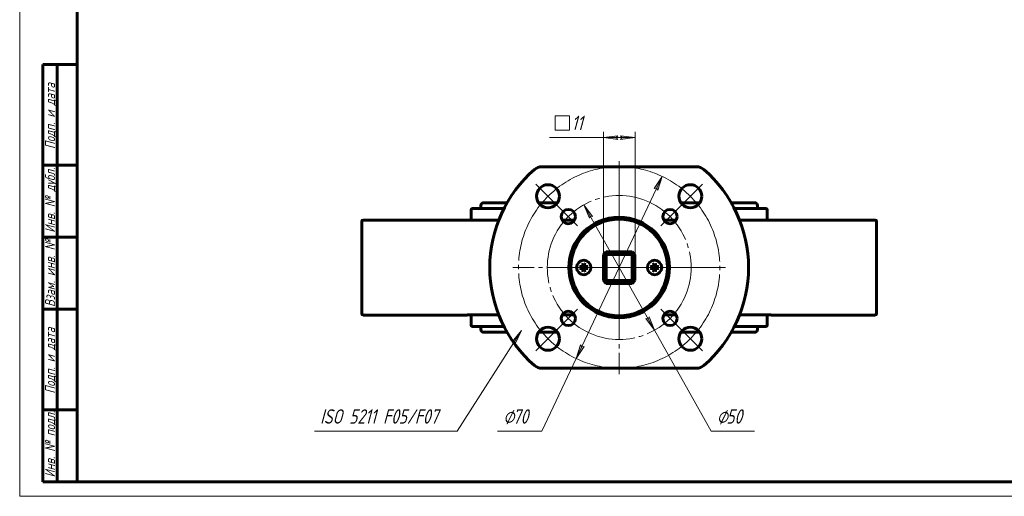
# Model space of a CAD drawing. Header units: millimetres. Extents: x 0 to 594, y 0 to 420.
# Tile 1 of 3: x 0 to 342, y 0 to 166. Entities that reach past the tile are written whole.
import ezdxf

# ---------------------------------------------------------------- set-up
doc = ezdxf.new("R2010")
doc.units = ezdxf.units.MM
for name, pattern in [('K5LT_AXLED', [29.60556, 25.10556, -1.5, 1.5, -1.5]), ('K5LT_BASIC', [0]), ('K5LT_THIN', [0])]:
    doc.linetypes.add(name, pattern=pattern)
doc.layers.add('Системный слой', color=7, linetype='Continuous')
doc.layers.add('Системный слой (1)', color=7, linetype='Continuous', true_color=0x6c6c6c)
doc.styles.add('KDIMTEXTSTYLE', font='txt', dxfattribs={"width": 0.96, "oblique": 15, "height": 5})
doc.styles.add('KTEXTSTYLE', font='txt', dxfattribs={"width": 0.96, "height": 5})
doc.dimstyles.new('KDIMSTYLE (1.00)', dxfattribs={"dimtxt": 5, "dimasz": 1, "dimexe": 2, "dimexo": 0, "dimgap": 1, "dimtad": 1, "dimtxsty": 'KDIMTEXTSTYLE', "dimsah": 1, "dimcen": 0, "dimdle": 1, "dimadec": 0, "dimazin": 0, "dimtfac": 0.667, "dimtmove": 0, "dimatfit": 3, "dimfxl": 1, "dimtvp": 1, "dimtolj": 1, "dimtzin": 0, "dimarcsym": 0})

# ---------------------------------------------------------------- blocks, each defined once
blk = doc.blocks.new('U15')
at = {"layer": 'Системный слой (1)', "color": 143, "linetype": 'K5LT_BASIC', "lineweight": 60, "true_color": 0x33acca}
for p, q in [((155.6, 95.99), (119.41, 95.99)), ((297.41, 95.99), (261.21, 95.99))]:
    blk.add_line(p, q, dxfattribs=at)
blk = doc.blocks.new('U16')
at = {"layer": 'Системный слой (1)', "color": 143, "linetype": 'K5LT_BASIC', "lineweight": 60, "true_color": 0x33acca}
for p, q in [((157.41, 58.99), (168.35, 58.99)), ((248.47, 58.99), (259.41, 58.99))]:
    blk.add_line(p, q, dxfattribs=at)
blk = doc.blocks.new('U17')
at = {"layer": 'Системный слой (1)', "color": 143, "linetype": 'K5LT_BASIC', "lineweight": 60, "true_color": 0x33acca}
for p, q in [((256.51, 100.99), (256.51, 99.99)), ((256.51, 58.99), (256.51, 57.99))]:
    blk.add_line(p, q, dxfattribs=at)
blk = doc.blocks.new('U18')
at = {"layer": 'Системный слой (1)', "color": 143, "linetype": 'K5LT_BASIC', "lineweight": 60, "true_color": 0x33acca}
for p, q in [((161.31, 56.99), (169.44, 56.99)), ((180.35, 56.99), (186.97, 56.99)), ((229.85, 56.99), (236.46, 56.99)), ((247.38, 56.99), (255.51, 56.99))]:
    blk.add_line(p, q, dxfattribs=at)
blk = doc.blocks.new('U19')
at = {"layer": 'Системный слой (1)', "color": 143, "linetype": 'K5LT_BASIC', "lineweight": 60, "true_color": 0x33acca}
for p, q in [((186.97, 56.99), (180.35, 56.99)), ((236.46, 56.99), (229.85, 56.99))]:
    blk.add_line(p, q, dxfattribs=at)
blk = doc.blocks.new('U20')
at = {"layer": 'Системный слой (1)', "color": 143, "linetype": 'K5LT_BASIC', "lineweight": 60, "true_color": 0x33acca}
for p, q in [((168.35, 99.99), (157.41, 99.99)), ((259.41, 99.99), (248.47, 99.99))]:
    blk.add_line(p, q, dxfattribs=at)
blk = doc.blocks.new('U21')
at = {"layer": 'Системный слой (1)', "color": 143, "linetype": 'K5LT_BASIC', "lineweight": 60, "true_color": 0x33acca}
for p, q in [((119.41, 62.99), (155.6, 62.99)), ((261.21, 62.99), (297.41, 62.99))]:
    blk.add_line(p, q, dxfattribs=at)
blk = doc.blocks.new('U22')
at = {"layer": 'Системный слой (1)', "color": 143, "linetype": 'K5LT_BASIC', "lineweight": 60, "true_color": 0x33acca}
for p, q in [((180.35, 101.99), (186.97, 101.99)), ((229.85, 101.99), (236.46, 101.99))]:
    blk.add_line(p, q, dxfattribs=at)
blk = doc.blocks.new('U23')
at = {"layer": 'Системный слой (1)', "color": 143, "linetype": 'K5LT_BASIC', "lineweight": 60, "true_color": 0x33acca}
for p, q in [((169.44, 101.99), (161.31, 101.99)), ((186.97, 101.99), (180.35, 101.99)), ((236.46, 101.99), (229.85, 101.99)), ((255.51, 101.99), (247.38, 101.99))]:
    blk.add_line(p, q, dxfattribs=at)
blk = doc.blocks.new('U24')
at = {"layer": 'Системный слой (1)', "color": 143, "linetype": 'K5LT_BASIC', "lineweight": 60, "true_color": 0x33acca}
for p, q in [((160.31, 100.99), (160.31, 99.99)), ((160.31, 58.99), (160.31, 57.99))]:
    blk.add_line(p, q, dxfattribs=at)
blk = doc.blocks.new('U25')
at = {"layer": 'Системный слой (1)', "color": 30, "linetype": 'K5LT_AXLED', "lineweight": 18, "true_color": 0xff8000}
for p, q in [((208.41, 116.49), (208.41, 79.49)), ((183.66, 104.24), (179.42, 108.48)), ((233.16, 104.24), (237.4, 108.48)), ((187.9, 100), (183.66, 104.24)), ((228.91, 100), (233.16, 104.24)), ((208.41, 79.49), (171.41, 79.49)), ((208.41, 79.49), (208.41, 42.49)), ((245.41, 79.49), (208.41, 79.49)), ((187.9, 58.99), (183.66, 54.74)), ((228.91, 58.99), (233.16, 54.74)), ((183.66, 54.74), (179.42, 50.5)), ((233.16, 54.74), (237.4, 50.5))]:
    blk.add_line(p, q, dxfattribs=at)
for start, end in [(45, 135), (135, 225), (315, 45), (225, 315)]:
    blk.add_arc((208.41, 79.49), 35, start, end, dxfattribs=at)
blk = doc.blocks.new('U26')
at = {"layer": 'Системный слой (1)', "color": 30, "linetype": 'K5LT_AXLED', "lineweight": 18, "true_color": 0xff8000}
for p, q in [((208.41, 106.49), (208.41, 79.49)), ((190.73, 97.17), (187.55, 100.35)), ((226.08, 97.17), (229.27, 100.35)), ((193.91, 93.99), (190.73, 97.17)), ((222.9, 93.99), (226.08, 97.17)), ((208.41, 79.49), (181.41, 79.49)), ((208.41, 79.49), (208.41, 52.49)), ((235.41, 79.49), (208.41, 79.49)), ((190.73, 61.81), (187.55, 58.63)), ((193.91, 65), (190.73, 61.81)), ((222.9, 65), (226.08, 61.81)), ((226.08, 61.81), (229.27, 58.63))]:
    blk.add_line(p, q, dxfattribs=at)
for start, end in [(45, 135), (135, 225), (315, 45), (225, 315)]:
    blk.add_arc((208.41, 79.49), 25, start, end, dxfattribs=at)
blk = doc.blocks.new('D6')
at = {"layer": 'Системный слой (1)'}
for points in [[(221.81, 106.34), (223.35, 111.14), (220.62, 106.9), (221.43, 107.07)], [(193.47, 47.84), (196.2, 52.08), (195.39, 51.91), (195.01, 52.64)]]:
    blk.add_hatch(color=7, dxfattribs=at).paths.add_polyline_path(points)
at = {"layer": 'Системный слой (1)', "color": 7, "linetype": 'K5LT_THIN', "lineweight": 18, "true_color": 0xffffff}
for p, q in [((223.35, 111.14), (193.47, 47.84)), ((220.62, 106.9), (223.35, 111.14)), ((223.35, 111.14), (221.81, 106.34)), ((221.43, 107.07), (220.62, 106.9)), ((221.81, 106.34), (221.43, 107.07)), ((193.47, 47.84), (195.01, 52.64)), ((196.2, 52.08), (193.47, 47.84)), ((195.01, 52.64), (195.39, 51.91)), ((195.39, 51.91), (196.2, 52.08)), ((193.47, 47.84), (181.57, 22.64))]:
    blk.add_line(p, q, dxfattribs=at)
blk.add_wipeout([(168.1, 23.64), (168.1, 31.03), (179.11, 31.03), (179.11, 23.64)]).dxf.layer = 'Системный слой (1)'
blk.add_line((181.57, 22.64), (166.1, 22.64), dxfattribs=at)
at = {"layer": 'Системный слой (1)', "color": 7, "char_height": 5, "attachment_point": 1, "style": 'KTEXTSTYLE'}
for s, insert in [('\\fArial|b0|c204|p34;\\H5.0;\\W1.000;\\Q15;\\fGOST Type AU|b0|i0|c204|p34;\\Q15;\\W0.960;⌀', (168.1, 30.23)), ('\\fArial|b0|c204|p34;\\H5.0;\\W1.000;\\Q15;\\fGOST Type AU|b0|i0|c204|p34;\\Q15;\\W0.960;70', (171.4, 30.23))]:
    blk.add_mtext(s, dxfattribs=dict(at, insert=insert))
blk = doc.blocks.new('KDIMARROW_01')
at = {"layer": 'Системный слой'}
blk.add_hatch(color=0, dxfattribs=at).paths.add_polyline_path([(-5, -0.66), (0, 0), (-5, 0.66), (-4.5, 0)])
at = {"layer": 'Системный слой', "color": 0, "linetype": 'K5LT_THIN', "lineweight": 18}
for p, q in [((-4.5, 0), (-5, 0.66)), ((-5, 0.66), (0, 0)), ((0, 0), (-5, -0.66)), ((-5, -0.66), (-4.5, 0))]:
    blk.add_line(p, q, dxfattribs=at)
at = {"layer": 'Системный слой (1)', "color": 0, "linetype": 'K5LT_THIN', "lineweight": 18}
blk.add_line((208.41, 261.29), (207.41, 261.29), dxfattribs=at)
blk = doc.blocks.new('D7')
at = {"layer": 'Системный слой (1)'}
for points in [[(199.19, 97.25), (196.16, 101.29), (198.04, 96.61), (198.37, 97.37)], [(220.65, 57.7), (218.78, 62.38), (218.45, 61.62), (217.63, 61.73)]]:
    blk.add_hatch(color=7, dxfattribs=at).paths.add_polyline_path(points)
at = {"layer": 'Системный слой (1)', "color": 7, "linetype": 'K5LT_THIN', "lineweight": 18, "true_color": 0xffffff}
for p, q in [((196.16, 101.29), (199.19, 97.25)), ((198.04, 96.61), (196.16, 101.29)), ((196.16, 101.29), (220.65, 57.7)), ((198.37, 97.37), (198.04, 96.61)), ((199.19, 97.25), (198.37, 97.37)), ((220.65, 57.7), (217.63, 61.73)), ((217.63, 61.73), (218.45, 61.62)), ((218.45, 61.62), (218.78, 62.38)), ((218.78, 62.38), (220.65, 57.7)), ((220.65, 57.7), (240.34, 22.64))]:
    blk.add_line(p, q, dxfattribs=at)
blk.add_wipeout([(242.34, 23.64), (242.34, 31.03), (252.98, 31.03), (252.98, 23.64)]).dxf.layer = 'Системный слой (1)'
blk.add_line((240.34, 22.64), (255.42, 22.64), dxfattribs=at)
at = {"layer": 'Системный слой (1)', "color": 7, "char_height": 5, "attachment_point": 1, "style": 'KTEXTSTYLE'}
for s, insert in [('\\fArial|b0|c204|p34;\\H5.0;\\W1.000;\\Q15;\\fGOST Type AU|b0|i0|c204|p34;\\Q15;\\W0.960;⌀', (242.34, 30.23)), ('\\fArial|b0|c204|p34;\\H5.0;\\W1.000;\\Q15;\\fGOST Type AU|b0|i0|c204|p34;\\Q15;\\W0.960;50', (245.65, 30.23))]:
    blk.add_mtext(s, dxfattribs=dict(at, insert=insert))
blk = doc.blocks.new('D8')
at = {"layer": 'Системный слой (1)'}
for points in [[(207.41, 124.63), (207.91, 125.29), (202.91, 124.63), (207.91, 123.97)], [(213.91, 124.63), (208.91, 125.29), (209.41, 124.63), (208.91, 123.97)]]:
    blk.add_hatch(color=7, dxfattribs=at).paths.add_polyline_path(points)
at = {"layer": 'Системный слой (1)', "color": 7, "linetype": 'K5LT_THIN', "lineweight": 18, "true_color": 0xffffff}
for p, q in [((202.91, 83.99), (202.91, 126.63)), ((202.91, 124.63), (207.91, 125.29)), ((207.91, 123.97), (202.91, 124.63)), ((202.91, 124.63), (213.91, 124.63)), ((207.91, 125.29), (207.41, 124.63)), ((207.41, 124.63), (207.91, 123.97)), ((209.41, 124.63), (208.91, 125.29)), ((208.91, 125.29), (213.91, 124.63)), ((213.91, 124.63), (208.91, 123.97)), ((208.91, 123.97), (209.41, 124.63)), ((213.91, 83.99), (213.91, 126.63))]:
    blk.add_line(p, q, dxfattribs=at)
blk.add_wipeout([(186.14, 125.63), (186.14, 133.01), (197.44, 133.01), (197.44, 125.63)]).dxf.layer = 'Системный слой (1)'
for p, q in [((186.14, 127.22), (186.14, 132.22)), ((186.14, 132.22), (191.14, 132.22)), ((191.14, 132.22), (191.14, 127.22)), ((191.14, 127.22), (186.14, 127.22)), ((202.91, 124.63), (184.14, 124.63))]:
    blk.add_line(p, q, dxfattribs=at)
at = {"layer": 'Системный слой (1)', "color": 7, "insert": (191.85, 132.22), "char_height": 5, "attachment_point": 1, "style": 'KTEXTSTYLE'}
blk.add_mtext('\\fArial|b0|c204|p34;\\H5.0;\\W1.000;\\Q15;\\fGOST Type AU|b0|i0|c204|p34;\\Q15;\\W0.960;11', dxfattribs=at)
blk = doc.blocks.new('U27')
at = {"layer": 'Системный слой (1)'}
blk.add_hatch(color=7, dxfattribs=at).paths.add_polyline_path([(172.27, 53.01), (174.41, 57.57), (171.17, 53.71), (171.99, 53.78)])
at = {"layer": 'Системный слой (1)', "color": 7, "linetype": 'K5LT_THIN', "lineweight": 18, "true_color": 0xffffff}
for p, q in [((152.07, 22.64), (174.41, 57.57)), ((171.17, 53.71), (174.41, 57.57)), ((174.41, 57.57), (172.27, 53.01)), ((171.99, 53.78), (171.17, 53.71)), ((172.27, 53.01), (171.99, 53.78)), ((152.07, 22.64), (102.46, 22.64))]:
    blk.add_line(p, q, dxfattribs=at)
at = {"layer": 'Системный слой (1)', "color": 7, "insert": (104.46, 30.23), "char_height": 5, "attachment_point": 1, "style": 'KTEXTSTYLE'}
blk.add_mtext('\\fArial|b0|c204|p34;\\H5.0;\\W1.000;\\Q15;\\fGOST Type AU|b0|i0|c204|p34;\\Q15;\\W0.960;ISO 5211 F05/F07', dxfattribs=at)
blk = doc.blocks.new('U28')
at = {"color": 7, "linetype": 'K5LT_THIN', "lineweight": 18, "true_color": 0xffffff}
for p, q in [((0, 0), (0, 420)), ((594, 0), (0, 0))]:
    blk.add_line(p, q, dxfattribs=at)
at = {"color": 143, "linetype": 'K5LT_BASIC', "lineweight": 60, "true_color": 0x33acca}
for p, q in [((20, 5), (20, 415)), ((8, 5), (8, 150)), ((20, 150), (8, 150)), ((13, 5), (13, 150)), ((20, 115), (8, 115)), ((20, 90), (8, 90)), ((20, 65), (8, 65)), ((20, 30), (8, 30)), ((20, 5), (8, 5)), ((589, 5), (20, 5))]:
    blk.add_line(p, q, dxfattribs=at)
at = {"color": 7, "char_height": 3.5, "attachment_point": 1, "rotation": 90, "style": 'KTEXTSTYLE'}
for s, insert in [('\\fArial|b0|c204|p34;\\H5.0;\\W1.000;\\Q15;\\fGOST Type AU|b0|i0|c204|p34;\\Q15;\\W0.960;\\H3.50;Подп. и дата', (8.82, 120.66)), ('\\fArial|b0|c204|p34;\\H5.0;\\W1.000;\\Q15;\\fGOST Type AU|b0|i0|c204|p34;\\Q15;\\W0.960;\\H3.50;Инв. № дубл.', (8.82, 91.57)), ('\\fArial|b0|c204|p34;\\H5.0;\\W1.000;\\Q15;\\fGOST Type AU|b0|i0|c204|p34;\\Q15;\\W0.960;\\H3.50;Взам. инв. №', (8.82, 65.8)), ('\\fArial|b0|c204|p34;\\H5.0;\\W1.000;\\Q15;\\fGOST Type AU|b0|i0|c204|p34;\\Q15;\\W0.960;\\H3.50;Подп. и дата', (8.82, 35.66)), ('\\fArial|b0|c204|p34;\\H5.0;\\W1.000;\\Q15;\\fGOST Type AU|b0|i0|c204|p34;\\Q15;\\W0.960;\\H3.50;Инв. № подл.', (8.82, 6.57))]:
    blk.add_mtext(s, dxfattribs=dict(at, insert=insert))

msp = doc.modelspace()

# ---------------------------------------------------------------- linework, layer by layer
at = {"layer": 'Системный слой (1)', "color": 143, "linetype": 'K5LT_BASIC', "lineweight": 60, "true_color": 0x33acca}
for p, q in [((235.239, 114.492), (181.574, 114.492)), ((156.907, 95.992), (156.907, 99.492)), ((259.907, 95.992), (259.907, 99.492)), ((156.695, 95.992), (155.6, 95.992)), ((166.541, 95.992), (156.695, 95.992)), ((192.934, 95.992), (188.524, 95.992)), ((228.289, 95.992), (223.879, 95.992)), ((260.118, 95.992), (250.272, 95.992)), ((261.213, 95.992), (260.118, 95.992)), ((118.907, 95.492), (118.907, 63.492)), ((297.907, 95.492), (297.907, 63.492)), ((203.907, 84.992), (202.907, 83.992)), ((202.907, 83.992), (202.907, 74.992)), ((203.907, 83.992), (202.907, 83.992)), ((212.907, 84.992), (203.907, 84.992)), ((203.907, 84.992), (203.907, 83.992)), ((203.907, 83.992), (203.907, 74.992)), ((212.907, 83.992), (203.907, 83.992)), ((212.907, 84.992), (212.907, 83.992)), ((212.907, 84.992), (213.907, 83.992)), ((213.907, 83.992), (212.907, 83.992)), ((212.907, 74.992), (212.907, 83.992)), ((213.907, 74.992), (213.907, 83.992)), ((195.193, 79.706), (194.85, 79.8)), ((194.85, 79.184), (195.193, 79.278)), ((195.658, 79.642), (195.193, 79.706)), ((195.193, 79.278), (195.658, 79.342)), ((195.796, 80.745), (195.889, 80.402)), ((195.889, 80.402), (195.953, 79.937)), ((195.953, 79.047), (195.889, 78.582)), ((196.253, 79.937), (196.317, 80.402)), ((196.317, 78.582), (196.253, 79.047)), ((196.317, 80.402), (196.411, 80.745)), ((197.014, 79.706), (196.548, 79.642)), ((196.548, 79.342), (197.014, 79.278)), ((197.356, 79.8), (197.014, 79.706)), ((197.014, 79.278), (197.356, 79.184)), ((219.799, 79.706), (219.457, 79.8)), ((219.457, 79.184), (219.799, 79.278)), ((220.265, 79.642), (219.799, 79.706)), ((219.799, 79.278), (220.265, 79.342)), ((220.402, 80.745), (220.496, 80.402)), ((220.496, 80.402), (220.56, 79.937)), ((220.56, 79.047), (220.496, 78.582)), ((220.86, 79.937), (220.924, 80.402)), ((220.924, 78.582), (220.86, 79.047)), ((220.924, 80.402), (221.018, 80.745)), ((221.62, 79.706), (221.155, 79.642)), ((221.155, 79.342), (221.62, 79.278)), ((221.963, 79.8), (221.62, 79.706)), ((221.62, 79.278), (221.963, 79.184)), ((195.889, 78.582), (195.796, 78.239)), ((196.411, 78.239), (196.317, 78.582)), ((220.496, 78.582), (220.402, 78.239)), ((221.018, 78.239), (220.924, 78.582)), ((203.907, 73.992), (202.907, 74.992)), ((203.907, 74.992), (202.907, 74.992)), ((203.907, 74.992), (212.907, 74.992)), ((203.907, 74.992), (203.907, 73.992)), ((203.907, 73.992), (212.907, 73.992)), ((213.907, 74.992), (212.907, 73.992)), ((212.907, 74.992), (213.907, 74.992)), ((212.907, 74.992), (212.907, 73.992)), ((155.6, 62.992), (156.695, 62.992)), ((156.695, 62.992), (166.541, 62.992)), ((156.907, 59.492), (156.907, 62.992)), ((188.524, 62.992), (192.934, 62.992)), ((223.879, 62.992), (228.289, 62.992)), ((250.272, 62.992), (260.118, 62.992)), ((259.907, 59.492), (259.907, 62.992)), ((260.118, 62.992), (261.213, 62.992)), ((181.574, 44.492), (235.239, 44.492))]:
    msp.add_line(p, q, dxfattribs=at)
for centre, radius in [((183.658, 104.241), 4), ((233.155, 104.241), 4), ((190.729, 97.17), 2.5), ((226.084, 97.17), 2.5), ((208.407, 79.492), 17.3), ((208.407, 79.492), 16.8), ((196.103, 79.492), 2.5), ((220.71, 79.492), 2.5), ((190.729, 61.814), 2.5), ((226.084, 61.814), 2.5), ((183.658, 54.743), 4), ((233.155, 54.743), 4)]:
    msp.add_circle(centre, radius, dxfattribs=at)
for centre, radius, start, end in [((208.407, 79.492), 45, 130.87864, 229.12136), ((181.574, 110.492), 4, 90, 130.87864), ((235.239, 110.492), 4, 49.12136, 90), ((208.407, 79.492), 45, 310.87864, 49.12136), ((157.407, 99.492), 0.5, 90, 180), ((161.307, 100.992), 1, 90, 180), ((255.507, 100.992), 1, 0, 90), ((259.407, 99.492), 0.5, 0, 90), ((119.407, 95.492), 0.5, 90, 180), ((208.407, 79.492), 17.5, 180, 90), ((208.407, 79.492), 17.5, 90, 180), ((297.407, 95.492), 0.5, 0, 90), ((196.103, 79.492), 0.935, 166.76803, 180), ((196.103, 79.492), 0.935, 180, 193.23197), ((196.103, 79.492), 0.935, 76.76803, 103.23197), ((196.103, 79.492), 0.935, 346.76803, 13.23197), ((220.71, 79.492), 0.935, 166.76803, 180), ((220.71, 79.492), 0.935, 180, 193.23197), ((220.71, 79.492), 0.935, 76.76803, 103.23197), ((220.71, 79.492), 0.935, 346.76803, 13.23197), ((196.103, 79.492), 0.935, 256.76803, 283.23197), ((220.71, 79.492), 0.935, 256.76803, 283.23197), ((119.407, 63.492), 0.5, 180, 270), ((297.407, 63.492), 0.5, 270, 0), ((157.407, 59.492), 0.5, 180, 270), ((259.407, 59.492), 0.5, 270, 0), ((161.307, 57.992), 1, 180, 270), ((255.507, 57.992), 1, 270, 0), ((181.574, 48.492), 4, 229.12136, 270), ((235.239, 48.492), 4, 270, 310.87864)]:
    msp.add_arc(centre, radius, start, end, dxfattribs=at)
for centre, major_axis, start_param, end_param in [((196.089, 79.331), (-4.369, 0.398), -1.4664668, -1.2342645), ((196.089, 79.653), (4.369, 0.398), 4.3758571, 4.6080594), ((196.265, 79.507), (0.398, -4.369), 4.3758571, 4.6080594), ((196.265, 79.477), (-0.398, -4.369), -1.4664668, -1.2342645), ((195.942, 79.507), (0.398, 4.369), -1.4664668, -1.2342645), ((195.942, 79.477), (-0.398, 4.369), 4.3758571, 4.6080594), ((196.118, 79.331), (-4.369, -0.398), 4.3758571, 4.6080594), ((196.118, 79.653), (4.369, -0.398), -1.4664668, -1.2342645), ((220.695, 79.331), (-4.369, 0.398), -1.4664668, -1.2342645), ((220.695, 79.653), (4.369, 0.398), 4.3758571, 4.6080594), ((220.871, 79.507), (0.398, -4.369), 4.3758571, 4.6080594), ((220.871, 79.477), (-0.398, -4.369), -1.4664668, -1.2342645), ((220.549, 79.507), (0.398, 4.369), -1.4664668, -1.2342645), ((220.549, 79.477), (-0.398, 4.369), 4.3758571, 4.6080594), ((220.724, 79.331), (-4.369, -0.398), 4.3758571, 4.6080594), ((220.724, 79.653), (4.369, -0.398), -1.4664668, -1.2342645)]:
    msp.add_ellipse(centre, major_axis=major_axis, ratio=0.0871557, start_param=start_param, end_param=end_param, dxfattribs=at)
for points, knots in [([(194.679, 79.822), (194.694, 79.821), (194.711, 79.82), (194.743, 79.817), (194.764, 79.814), (194.796, 79.81), (194.813, 79.808), (194.834, 79.804), (194.844, 79.802), (194.85, 79.8)], [0.016435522, 0.016435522, 0.016435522, 0.016435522, 0.020942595, 0.020942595, 0.02618765, 0.02618765, 0.031383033, 0.031383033, 0.035600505, 0.035600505, 0.035600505, 0.035600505]), ([(194.85, 79.184), (194.844, 79.183), (194.834, 79.181), (194.813, 79.177), (194.796, 79.174), (194.764, 79.17), (194.743, 79.168), (194.711, 79.165), (194.694, 79.163), (194.679, 79.163)], [0.047865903, 0.047865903, 0.047865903, 0.047865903, 0.052083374, 0.052083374, 0.057278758, 0.057278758, 0.062523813, 0.062523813, 0.067030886, 0.067030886, 0.067030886, 0.067030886]), ([(195.953, 79.937), (195.958, 79.903), (195.956, 79.866), (195.942, 79.814), (195.934, 79.792), (195.911, 79.751), (195.896, 79.731), (195.864, 79.699), (195.845, 79.685), (195.804, 79.662), (195.782, 79.653), (195.729, 79.64), (195.692, 79.637), (195.658, 79.642)], [0.115705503, 0.115705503, 0.115705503, 0.115705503, 0.126574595, 0.126574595, 0.133368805, 0.133368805, 0.140163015, 0.140163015, 0.146957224, 0.146957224, 0.153751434, 0.153751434, 0.164620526, 0.164620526, 0.164620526, 0.164620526]), ([(195.658, 79.342), (195.692, 79.347), (195.729, 79.345), (195.782, 79.331), (195.804, 79.323), (195.845, 79.3), (195.864, 79.285), (195.896, 79.253), (195.911, 79.233), (195.934, 79.192), (195.942, 79.17), (195.956, 79.118), (195.958, 79.081), (195.953, 79.047)], [0.115705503, 0.115705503, 0.115705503, 0.115705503, 0.126574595, 0.126574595, 0.133368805, 0.133368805, 0.140163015, 0.140163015, 0.146957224, 0.146957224, 0.153751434, 0.153751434, 0.164620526, 0.164620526, 0.164620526, 0.164620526]), ([(195.844, 79.927), (195.846, 79.907), (195.844, 79.885), (195.831, 79.844), (195.82, 79.825), (195.794, 79.794), (195.777, 79.78), (195.739, 79.759), (195.718, 79.753), (195.688, 79.75), (195.678, 79.75), (195.668, 79.751)], [0, 0, 0, 0, 0.006105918, 0.006105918, 0.012211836, 0.012211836, 0.018306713, 0.018306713, 0.02440159, 0.02440159, 0.027283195, 0.027283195, 0.027283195, 0.027283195]), ([(195.668, 79.233), (195.688, 79.235), (195.71, 79.233), (195.751, 79.22), (195.771, 79.209), (195.802, 79.183), (195.816, 79.166), (195.836, 79.128), (195.842, 79.107), (195.845, 79.077), (195.845, 79.067), (195.844, 79.057)], [0, 0, 0, 0, 0.006105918, 0.006105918, 0.012211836, 0.012211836, 0.018306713, 0.018306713, 0.02440159, 0.02440159, 0.027283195, 0.027283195, 0.027283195, 0.027283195]), ([(195.796, 80.745), (195.794, 80.752), (195.792, 80.761), (195.788, 80.783), (195.785, 80.8), (195.781, 80.832), (195.779, 80.852), (195.776, 80.885), (195.775, 80.902), (195.774, 80.917)], [0.047865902, 0.047865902, 0.047865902, 0.047865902, 0.052083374, 0.052083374, 0.057278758, 0.057278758, 0.062523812, 0.062523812, 0.067030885, 0.067030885, 0.067030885, 0.067030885]), ([(196.548, 79.642), (196.514, 79.637), (196.478, 79.64), (196.425, 79.653), (196.403, 79.662), (196.362, 79.685), (196.343, 79.699), (196.311, 79.731), (196.296, 79.751), (196.273, 79.792), (196.264, 79.814), (196.251, 79.866), (196.249, 79.903), (196.253, 79.937)], [0.115705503, 0.115705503, 0.115705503, 0.115705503, 0.126574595, 0.126574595, 0.133368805, 0.133368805, 0.140163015, 0.140163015, 0.146957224, 0.146957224, 0.153751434, 0.153751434, 0.164620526, 0.164620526, 0.164620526, 0.164620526]), ([(196.253, 79.047), (196.249, 79.081), (196.251, 79.118), (196.264, 79.17), (196.273, 79.192), (196.296, 79.233), (196.311, 79.253), (196.343, 79.285), (196.362, 79.3), (196.403, 79.323), (196.425, 79.331), (196.478, 79.345), (196.514, 79.347), (196.548, 79.342)], [0.115705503, 0.115705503, 0.115705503, 0.115705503, 0.126574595, 0.126574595, 0.133368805, 0.133368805, 0.140163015, 0.140163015, 0.146957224, 0.146957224, 0.153751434, 0.153751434, 0.164620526, 0.164620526, 0.164620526, 0.164620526]), ([(196.539, 79.751), (196.518, 79.749), (196.496, 79.752), (196.455, 79.765), (196.436, 79.776), (196.405, 79.802), (196.391, 79.819), (196.371, 79.857), (196.365, 79.878), (196.362, 79.907), (196.361, 79.917), (196.362, 79.927)], [0, 0, 0, 0, 0.006108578, 0.006108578, 0.012217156, 0.012217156, 0.018309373, 0.018309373, 0.02440159, 0.02440159, 0.027283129, 0.027283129, 0.027283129, 0.027283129]), ([(196.362, 79.057), (196.361, 79.077), (196.363, 79.099), (196.376, 79.14), (196.387, 79.159), (196.413, 79.191), (196.43, 79.205), (196.468, 79.225), (196.489, 79.231), (196.519, 79.234), (196.529, 79.234), (196.539, 79.233)], [0, 0, 0, 0, 0.006105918, 0.006105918, 0.012211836, 0.012211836, 0.018306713, 0.018306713, 0.02440159, 0.02440159, 0.027283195, 0.027283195, 0.027283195, 0.027283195]), ([(196.433, 80.917), (196.432, 80.902), (196.431, 80.885), (196.428, 80.852), (196.426, 80.832), (196.421, 80.8), (196.419, 80.783), (196.415, 80.761), (196.413, 80.752), (196.411, 80.745)], [0.016435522, 0.016435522, 0.016435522, 0.016435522, 0.020942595, 0.020942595, 0.02618765, 0.02618765, 0.031383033, 0.031383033, 0.035600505, 0.035600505, 0.035600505, 0.035600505]), ([(197.356, 79.8), (197.363, 79.802), (197.372, 79.804), (197.394, 79.808), (197.411, 79.81), (197.443, 79.814), (197.464, 79.817), (197.496, 79.82), (197.513, 79.821), (197.528, 79.822)], [0.047865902, 0.047865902, 0.047865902, 0.047865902, 0.052083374, 0.052083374, 0.057278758, 0.057278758, 0.062523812, 0.062523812, 0.067030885, 0.067030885, 0.067030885, 0.067030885]), ([(197.528, 79.163), (197.513, 79.163), (197.496, 79.165), (197.464, 79.168), (197.443, 79.17), (197.411, 79.174), (197.394, 79.177), (197.372, 79.181), (197.363, 79.183), (197.356, 79.184)], [0.016435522, 0.016435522, 0.016435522, 0.016435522, 0.020942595, 0.020942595, 0.02618765, 0.02618765, 0.031383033, 0.031383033, 0.035600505, 0.035600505, 0.035600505, 0.035600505]), ([(219.285, 79.822), (219.3, 79.821), (219.317, 79.82), (219.35, 79.817), (219.37, 79.814), (219.402, 79.81), (219.419, 79.808), (219.441, 79.804), (219.45, 79.802), (219.457, 79.8)], [0.016435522, 0.016435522, 0.016435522, 0.016435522, 0.020942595, 0.020942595, 0.02618765, 0.02618765, 0.031383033, 0.031383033, 0.035600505, 0.035600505, 0.035600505, 0.035600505]), ([(219.457, 79.184), (219.45, 79.183), (219.441, 79.181), (219.419, 79.177), (219.402, 79.174), (219.37, 79.17), (219.35, 79.168), (219.317, 79.165), (219.3, 79.163), (219.285, 79.163)], [0.047865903, 0.047865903, 0.047865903, 0.047865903, 0.052083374, 0.052083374, 0.057278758, 0.057278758, 0.062523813, 0.062523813, 0.067030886, 0.067030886, 0.067030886, 0.067030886]), ([(220.56, 79.937), (220.564, 79.903), (220.562, 79.866), (220.549, 79.814), (220.54, 79.792), (220.517, 79.751), (220.502, 79.731), (220.47, 79.699), (220.451, 79.685), (220.41, 79.662), (220.388, 79.653), (220.335, 79.64), (220.299, 79.637), (220.265, 79.642)], [0.115705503, 0.115705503, 0.115705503, 0.115705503, 0.126574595, 0.126574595, 0.133368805, 0.133368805, 0.140163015, 0.140163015, 0.146957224, 0.146957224, 0.153751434, 0.153751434, 0.164620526, 0.164620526, 0.164620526, 0.164620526]), ([(220.265, 79.342), (220.299, 79.347), (220.335, 79.345), (220.388, 79.331), (220.41, 79.323), (220.451, 79.3), (220.47, 79.285), (220.502, 79.253), (220.517, 79.233), (220.54, 79.192), (220.549, 79.17), (220.562, 79.118), (220.564, 79.081), (220.56, 79.047)], [0.115705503, 0.115705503, 0.115705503, 0.115705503, 0.126574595, 0.126574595, 0.133368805, 0.133368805, 0.140163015, 0.140163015, 0.146957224, 0.146957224, 0.153751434, 0.153751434, 0.164620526, 0.164620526, 0.164620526, 0.164620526]), ([(220.451, 79.927), (220.452, 79.907), (220.45, 79.885), (220.437, 79.844), (220.426, 79.825), (220.4, 79.794), (220.383, 79.78), (220.345, 79.759), (220.324, 79.753), (220.294, 79.75), (220.284, 79.75), (220.275, 79.751)], [0, 0, 0, 0, 0.006105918, 0.006105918, 0.012211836, 0.012211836, 0.018306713, 0.018306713, 0.02440159, 0.02440159, 0.027283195, 0.027283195, 0.027283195, 0.027283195]), ([(220.275, 79.233), (220.295, 79.235), (220.317, 79.233), (220.358, 79.22), (220.377, 79.209), (220.408, 79.183), (220.422, 79.166), (220.442, 79.128), (220.449, 79.107), (220.451, 79.077), (220.452, 79.067), (220.451, 79.057)], [0, 0, 0, 0, 0.006105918, 0.006105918, 0.012211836, 0.012211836, 0.018306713, 0.018306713, 0.02440159, 0.02440159, 0.027283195, 0.027283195, 0.027283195, 0.027283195]), ([(220.402, 80.745), (220.4, 80.752), (220.398, 80.761), (220.394, 80.783), (220.392, 80.8), (220.388, 80.832), (220.385, 80.852), (220.382, 80.885), (220.381, 80.902), (220.38, 80.917)], [0.047865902, 0.047865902, 0.047865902, 0.047865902, 0.052083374, 0.052083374, 0.057278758, 0.057278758, 0.062523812, 0.062523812, 0.067030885, 0.067030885, 0.067030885, 0.067030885]), ([(221.155, 79.642), (221.121, 79.637), (221.084, 79.64), (221.031, 79.653), (221.01, 79.662), (220.968, 79.685), (220.949, 79.699), (220.917, 79.731), (220.902, 79.751), (220.879, 79.792), (220.871, 79.814), (220.857, 79.866), (220.855, 79.903), (220.86, 79.937)], [0.115705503, 0.115705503, 0.115705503, 0.115705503, 0.126574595, 0.126574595, 0.133368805, 0.133368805, 0.140163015, 0.140163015, 0.146957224, 0.146957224, 0.153751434, 0.153751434, 0.164620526, 0.164620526, 0.164620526, 0.164620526]), ([(220.86, 79.047), (220.855, 79.081), (220.857, 79.118), (220.871, 79.17), (220.879, 79.192), (220.902, 79.233), (220.917, 79.253), (220.949, 79.285), (220.968, 79.3), (221.01, 79.323), (221.031, 79.331), (221.084, 79.345), (221.121, 79.347), (221.155, 79.342)], [0.115705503, 0.115705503, 0.115705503, 0.115705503, 0.126574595, 0.126574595, 0.133368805, 0.133368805, 0.140163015, 0.140163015, 0.146957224, 0.146957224, 0.153751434, 0.153751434, 0.164620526, 0.164620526, 0.164620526, 0.164620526]), ([(220.969, 79.057), (220.967, 79.077), (220.969, 79.099), (220.982, 79.14), (220.993, 79.159), (221.019, 79.191), (221.036, 79.205), (221.074, 79.225), (221.095, 79.231), (221.125, 79.234), (221.135, 79.234), (221.145, 79.233)], [0, 0, 0, 0, 0.006105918, 0.006105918, 0.012211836, 0.012211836, 0.018306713, 0.018306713, 0.02440159, 0.02440159, 0.027283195, 0.027283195, 0.027283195, 0.027283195]), ([(221.145, 79.751), (221.125, 79.749), (221.103, 79.752), (221.062, 79.765), (221.042, 79.776), (221.011, 79.802), (220.997, 79.819), (220.977, 79.857), (220.971, 79.878), (220.968, 79.907), (220.968, 79.917), (220.969, 79.927)], [0, 0, 0, 0, 0.006108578, 0.006108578, 0.012217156, 0.012217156, 0.018309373, 0.018309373, 0.02440159, 0.02440159, 0.027283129, 0.027283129, 0.027283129, 0.027283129]), ([(221.039, 80.917), (221.038, 80.902), (221.037, 80.885), (221.034, 80.852), (221.032, 80.832), (221.028, 80.8), (221.025, 80.783), (221.021, 80.761), (221.019, 80.752), (221.018, 80.745)], [0.016435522, 0.016435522, 0.016435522, 0.016435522, 0.020942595, 0.020942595, 0.02618765, 0.02618765, 0.031383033, 0.031383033, 0.035600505, 0.035600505, 0.035600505, 0.035600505]), ([(221.963, 79.8), (221.969, 79.802), (221.979, 79.804), (222, 79.808), (222.018, 79.81), (222.049, 79.814), (222.07, 79.817), (222.102, 79.82), (222.12, 79.821), (222.134, 79.822)], [0.047865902, 0.047865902, 0.047865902, 0.047865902, 0.052083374, 0.052083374, 0.057278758, 0.057278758, 0.062523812, 0.062523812, 0.067030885, 0.067030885, 0.067030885, 0.067030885]), ([(222.134, 79.163), (222.12, 79.163), (222.102, 79.165), (222.07, 79.168), (222.049, 79.17), (222.018, 79.174), (222, 79.177), (221.979, 79.181), (221.969, 79.183), (221.963, 79.184)], [0.016435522, 0.016435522, 0.016435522, 0.016435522, 0.020942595, 0.020942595, 0.02618765, 0.02618765, 0.031383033, 0.031383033, 0.035600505, 0.035600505, 0.035600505, 0.035600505]), ([(195.774, 78.068), (195.775, 78.082), (195.776, 78.1), (195.779, 78.132), (195.781, 78.152), (195.785, 78.184), (195.788, 78.201), (195.792, 78.223), (195.794, 78.233), (195.796, 78.239)], [0.016435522, 0.016435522, 0.016435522, 0.016435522, 0.020942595, 0.020942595, 0.02618765, 0.02618765, 0.031383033, 0.031383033, 0.035600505, 0.035600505, 0.035600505, 0.035600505]), ([(196.411, 78.239), (196.413, 78.233), (196.415, 78.223), (196.419, 78.201), (196.421, 78.184), (196.426, 78.152), (196.428, 78.132), (196.431, 78.1), (196.432, 78.082), (196.433, 78.068)], [0.047865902, 0.047865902, 0.047865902, 0.047865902, 0.052083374, 0.052083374, 0.057278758, 0.057278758, 0.062523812, 0.062523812, 0.067030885, 0.067030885, 0.067030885, 0.067030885]), ([(220.38, 78.068), (220.381, 78.082), (220.382, 78.1), (220.385, 78.132), (220.388, 78.152), (220.392, 78.184), (220.394, 78.201), (220.398, 78.223), (220.4, 78.233), (220.402, 78.239)], [0.016435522, 0.016435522, 0.016435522, 0.016435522, 0.020942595, 0.020942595, 0.02618765, 0.02618765, 0.031383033, 0.031383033, 0.035600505, 0.035600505, 0.035600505, 0.035600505]), ([(221.018, 78.239), (221.019, 78.233), (221.021, 78.223), (221.025, 78.201), (221.028, 78.184), (221.032, 78.152), (221.034, 78.132), (221.037, 78.1), (221.038, 78.082), (221.039, 78.068)], [0.047865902, 0.047865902, 0.047865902, 0.047865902, 0.052083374, 0.052083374, 0.057278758, 0.057278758, 0.062523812, 0.062523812, 0.067030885, 0.067030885, 0.067030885, 0.067030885])]:
    msp.add_open_spline(points, degree=3, knots=knots, dxfattribs=at)

# ---------------------------------------------------------------- block references
at = {"layer": 'Системный слой (1)'}
for name in ['U25', 'U26', 'U20', 'U24', 'U23', 'U22', 'U17', 'U15', 'U21', 'U16', 'U18', 'U19']:
    msp.add_blockref(name, (0, 0), dxfattribs=at)

# ---------------------------------------------------------------- next in the draw order: dimensions: what is measured, and where the dimension line sits
at = {"layer": 'Системный слой (1)', "color": 7}
dim = msp.add_diameter_dim_2p(p1=(223.346, 111.143), p2=(193.467, 47.841), dimstyle='KDIMSTYLE (1.00)', override={"dimtih": 1, "dimtoh": 1, "dimpost": '\\fGOST Type AU|b0|c204|p34;\\H5.0;\\W0.960;\\Q15;<>', "dimblk1": 'KDIMARROW_01', "dimblk2": 'KDIMARROW_01', "dimclrt": 7, "dimtol": 1, "dimtp": 0, "dimtm": 0, "dimtdec": 5, "dimtmove": 1, "dimatfit": 2, "dimtolj": 1}, dxfattribs=at)
dim.commit()
dim.dimension.update_dxf_attribs({"geometry": 'D6', "text_midpoint": (179.574, 22.644), "dimtype": 163})

# ---------------------------------------------------------------- next in the draw order: block references
at = {"layer": 'Системный слой (1)'}
msp.add_blockref('U27', (0, 0), dxfattribs=at)

# ---------------------------------------------------------------- next in the draw order: dimensions: what is measured, and where the dimension line sits
at = {"layer": 'Системный слой (1)', "color": 7}
dim = msp.add_diameter_dim_2p(p1=(196.163, 101.289), p2=(220.65, 57.696), dimstyle='KDIMSTYLE (1.00)', override={"dimtih": 1, "dimtoh": 1, "dimpost": '\\fGOST Type AU|b0|c204|p34;\\H5.0;\\W0.960;\\Q15;<>', "dimblk1": 'KDIMARROW_01', "dimblk2": 'KDIMARROW_01', "dimclrt": 7, "dimtol": 1, "dimtp": 0, "dimtm": 0, "dimtdec": 5, "dimtmove": 1, "dimatfit": 2, "dimtolj": 1}, dxfattribs=at)
dim.commit()
dim.dimension.update_dxf_attribs({"geometry": 'D7', "text_midpoint": (242.34, 22.644), "dimtype": 163})

# ---------------------------------------------------------------- next in the draw order: dimensions: what is measured, and where the dimension line sits
dim = msp.add_linear_dim(base=(202.907, 124.632), p1=(213.907, 83.992), p2=(202.907, 83.992), dimstyle='KDIMSTYLE (1.00)', override={"dimexo": 0, "dimpost": '\\fGOST Type AU|b0|c204|p34;\\H5.0;\\W0.960;\\Q15;{\\fSymbol Type A|i0|c204|p18;т}<>', "dimblk1": 'KDIMARROW_01', "dimblk2": 'KDIMARROW_01', "dimse1": 0, "dimse2": 0, "dimclrt": 7, "dimtol": 1, "dimtp": 0, "dimtm": 0, "dimtdec": 5, "dimtolj": 1}, dxfattribs=at)
dim.commit()
dim.dimension.update_dxf_attribs({"geometry": 'D8', "text_midpoint": (192.023, 124.632), "dimtype": 160})

# ---------------------------------------------------------------- next in the draw order: block references
msp.add_blockref('U28', (0, 0))

doc.saveas('drawing.dxf')
